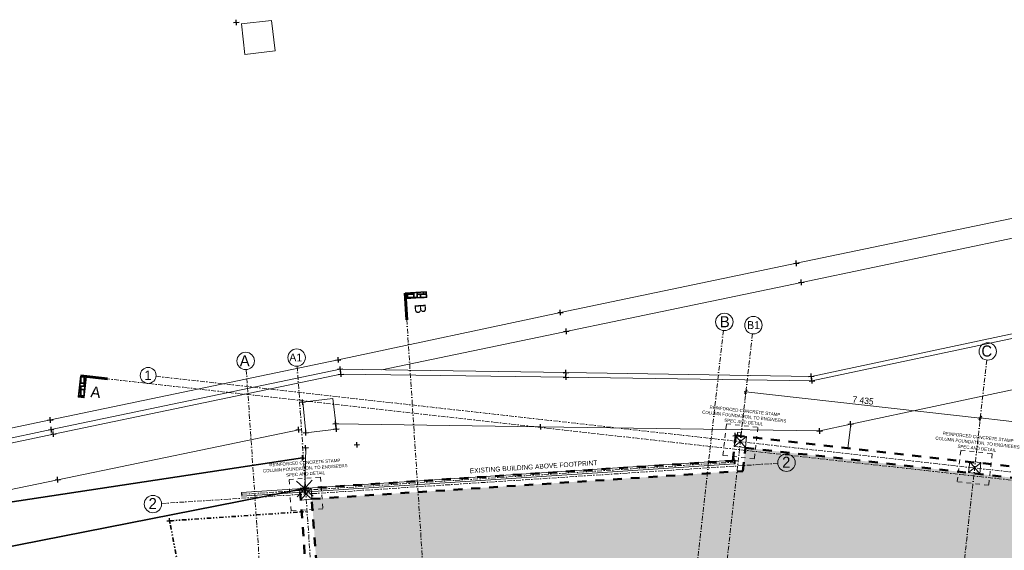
# Model space of a CAD drawing. Header units: millimetres. Extents: x -738537 to 1850049, y -250217 to 604013.
# Tile 35 of 204: x -640631 to -609588, y 90024 to 106759. Entities that reach past the tile are written whole.
import ezdxf

# ---------------------------------------------------------------- set-up
doc = ezdxf.new("R2010")
doc.units = ezdxf.units.MM
doc.header["$MEASUREMENT"] = 0
for name, pattern in [('Dashed', [280, 140, -140]), ('Dot & Dashed', [280, 150, -60, 0, -70]), ('Triple Dashed', [390, 140, -60, 35, -60, 35, -60])]:
    doc.linetypes.add(name, pattern=pattern)
for name, color, linetype, lineweight in [('0_Pen_No__161', 1, 'Continuous', 5), ('0_Pen_No__41', 7, 'Continuous', 60), ('0_Pen_No__6', 7, 'Continuous', 5), ('A_BEAMS_Pen_No__69', 255, 'Continuous', 20), ('A_BEAMS_Pen_No__90', 255, 'Continuous', 20), ('A_COLUMNS_Pen_No__84', 255, 'Continuous', 20), ('A_SURVEY_Pen_No__1', 214, 'Continuous', 35), ('A_SURVEY_Pen_No__161', 1, 'Continuous', 5), ('A_SURVEY_Pen_No__6', 7, 'Continuous', 5), ('BUILDING_Pen_No__1', 214, 'Continuous', 35), ('C-GRID _Pen_No__5', 4, 'Continuous', 5), ('C_DIMS - GA_Pen_No__6', 7, 'Continuous', 5), ('CABLE MANHOLE_Pen_No__15', 7, 'Continuous', 20), ('CABLE MANHOLE_Pen_No__9', 255, 'Continuous', 13), ('FENCE LINE_Pen_No__1', 214, 'Continuous', 35), ('FENCE LINE_Pen_No__15', 7, 'Continuous', 20), ('PALLISADE FENCE_Pen_No__1', 214, 'Continuous', 35), ('SPLITPOLE FENCE_Pen_No__2', 1, 'Continuous', 25)]:
    doc.layers.add(name, color=color, linetype=linetype, lineweight=lineweight)
for name, color, linetype, lineweight, true_color in [('0_Pen_No__171', 7, 'Continuous', 0, 0xdadada), ('0_Pen_No__28', 7, 'Continuous', 50, 0xff9390), ('ROAD_Pen_No__7', 7, 'Continuous', 5, 0x9f07ff)]:
    doc.layers.add(name, color=color, linetype=linetype, lineweight=lineweight, true_color=true_color)
for name, color, linetype in [('A_BEAMS', 7, 'Continuous'), ('A_COLUMNS', 7, 'Continuous'), ('C_DIMS - GA', 7, 'Continuous')]:
    doc.layers.add(name, color=color, linetype=linetype)
doc.styles.add('GENERATED_STYLE_1', font='GOTHIC.TTF')
doc.dimstyles.new('GENERATED_STYLE__1', dxfattribs={"dimtxt": 200, "dimasz": 95, "dimexe": 0.18, "dimexo": 90000, "dimgap": 0.09, "dimtad": 1, "dimdec": 0, "dimzin": 0, "dimdsep": 46, "dimtxsty": 'GENERATED_STYLE_1', "dimblk": 'ARROWHEAD_2', "dimblk1": 'ARROWHEAD_2', "dimblk2": 'ARROWHEAD_2', "dimcen": 0.09, "dimclrd": 7, "dimclre": 7, "dimclrt": 7, "dimadec": 0, "dimazin": 0, "dimtfac": 1, "dimtdec": 4, "dimtmove": 0, "dimatfit": 3, "dimfxl": 1, "dimtolj": 1, "dimtzin": 0, "dimarcsym": 0})
pattern_1 = [(0, (0, 0), (0, 400), [300, -100]), (0, (300, 100), (0, 400), [300, -100]), (0, (200, 200), (0, 400), [300, -100]), (0, (100, 300), (0, 400), [300, -100]), (90, (200, 0), (-400, 0), [300, -100]), (90, (100, 100), (-400, 0), [300, -100]), (90, (0, 200), (-400, 0), [300, -100]), (90, (300, 300), (-400, 0), [300, -100])]

# ---------------------------------------------------------------- blocks, each defined once
blk = doc.blocks.new('IPE Beam 20[1]', base_point=(-618094, 92805))
at = {"layer": 'A_BEAMS_Pen_No__69', "color": 255, "linetype": 'Dot & Dashed', "lineweight": 20}
blk.add_line((-618083, 92806), (-633641, 91788), dxfattribs=at)
at = {"layer": 'A_BEAMS_Pen_No__90', "color": 255, "linetype": 'Continuous', "lineweight": 20}
for p, q in [((-618098, 92865), (-633635, 91848)), ((-618098, 92865), (-618097, 92865)), ((-618090, 92746), (-618098, 92865)), ((-618078, 92867), (-618097, 92865)), ((-618093, 92809), (-618097, 92865)), ((-618078, 92867), (-618077, 92867)), ((-618074, 92810), (-618078, 92867)), ((-618069, 92747), (-618077, 92867)), ((-618090, 92746), (-633627, 91728)), ((-618093, 92809), (-618084, 92809)), ((-618093, 92802), (-618083, 92803)), ((-618089, 92746), (-618093, 92802)), ((-618090, 92746), (-618089, 92746)), ((-618070, 92747), (-618089, 92746)), ((-618084, 92809), (-618074, 92810)), ((-618083, 92803), (-618084, 92809)), ((-618073, 92804), (-618083, 92803)), ((-618070, 92747), (-618073, 92804)), ((-618070, 92747), (-618069, 92747)), ((-633641, 91785), (-633641, 91791)), ((-633641, 91791), (-633632, 91791)), ((-633631, 91785), (-633641, 91785)), ((-633627, 91728), (-633635, 91848)), ((-633635, 91848), (-633635, 91848)), ((-633632, 91791), (-633635, 91848)), ((-633628, 91728), (-633631, 91785)), ((-633628, 91728), (-633627, 91728))]:
    blk.add_line(p, q, dxfattribs=at)
blk = doc.blocks.new('Downspout 24[6]', base_point=(-617949, 93686))
at = {"layer": 'A_COLUMNS_Pen_No__84', "color": 255, "linetype": 'Continuous', "lineweight": 20, "flags": 128}
for points in [[(-617865, 93629), (-617903, 93633), (-617892, 93732), (-617996, 93744), (-618006, 93644), (-618044, 93648), (-618044, 93646), (-618005, 93642), (-617994, 93742), (-617894, 93731), (-617905, 93631), (-617865, 93627)], [(-617865, 93629), (-617903, 93633), (-617892, 93732), (-617996, 93744), (-618006, 93644), (-618044, 93648), (-618044, 93646), (-618005, 93642), (-617994, 93742), (-617894, 93731), (-617905, 93631), (-617865, 93627)], [(-617865, 93629), (-617903, 93633), (-617892, 93732), (-617996, 93744), (-618006, 93644), (-618044, 93648), (-618044, 93646), (-618005, 93642), (-617994, 93742), (-617894, 93731), (-617905, 93631), (-617865, 93627)], [(-617865, 93629), (-617903, 93633), (-617892, 93732), (-617996, 93744), (-618006, 93644), (-618044, 93648), (-618044, 93646), (-618005, 93642), (-617994, 93742), (-617894, 93731), (-617905, 93631), (-617865, 93627)], [(-617865, 93629), (-617903, 93633), (-617892, 93732), (-617996, 93744), (-618006, 93644), (-618044, 93648), (-618044, 93646), (-618005, 93642), (-617994, 93742), (-617894, 93731), (-617905, 93631), (-617865, 93627)], [(-617865, 93629), (-617903, 93633), (-617892, 93732), (-617996, 93744), (-618006, 93644), (-618044, 93648), (-618044, 93646), (-618005, 93642), (-617994, 93742), (-617894, 93731), (-617905, 93631), (-617865, 93627)], [(-617905, 93631), (-617894, 93731), (-617994, 93742), (-618005, 93642)]]:
    blk.add_lwpolyline(points, close=True, dxfattribs=at)
blk = doc.blocks.new('*D222')
at = {"layer": 'C_DIMS - GA_Pen_No__6', "color": 7, "linetype": 'Continuous', "lineweight": 5, "transparency": 16777216}
for p, q in [((-610345, 94200), (-610406, 94207)), ((-610302, 94258), (-610388, 94142)), ((-610334, 94293), (-610355, 94107)), ((-602892, 93365), (-610345, 94200)), ((-602881, 93458), (-602902, 93272)), ((-602934, 93307), (-602849, 93423)), ((-602831, 93358), (-602892, 93365))]:
    blk.add_line(p, q, dxfattribs=at)
at = {"layer": 'C_DIMS - GA_Pen_No__6', "color": 7, "lineweight": 5, "transparency": 16777216, "insert": (-606964, 93861), "char_height": 200, "attachment_point": 7, "rotation": 353.6078, "style": 'GENERATED_STYLE_1'}
blk.add_mtext('\\A1;{\\pql;\\fCentury Gothic|b0|i0|c0|p34;7\xa0500}', dxfattribs=at)
blk = doc.blocks.new('ARROWHEAD_2')
at = {"color": 0, "linetype": 'Continuous', "lineweight": 0}
for p, q in [((0, 0), (-1, 0)), ((-0.38, -0.66), (0.38, 0.66))]:
    blk.add_line(p, q, dxfattribs=at)
blk = doc.blocks.new('*D223')
at = {"layer": 'C_DIMS - GA_Pen_No__6', "color": 7, "linetype": 'Continuous', "lineweight": 5, "transparency": 16777216}
for p, q in [((-617734, 95023), (-617795, 95030)), ((-617692, 95081), (-617777, 94965)), ((-617724, 95116), (-617745, 94930)), ((-610345, 94194), (-617734, 95023)), ((-610388, 94136), (-610303, 94252)), ((-610335, 94287), (-610356, 94101)), ((-610285, 94187), (-610345, 94194))]:
    blk.add_line(p, q, dxfattribs=at)
at = {"layer": 'C_DIMS - GA_Pen_No__6', "color": 7, "lineweight": 5, "transparency": 16777216, "insert": (-614385, 94687), "char_height": 200, "attachment_point": 7, "rotation": 353.6012, "style": 'GENERATED_STYLE_1'}
blk.add_mtext('\\A1;{\\pql;\\fCentury Gothic|b0|i0|c0|p34;7\xa0435}', dxfattribs=at)

msp = doc.modelspace()

# ---------------------------------------------------------------- hatches: boundary and pattern name
at = {"layer": '0_Pen_No__171', "linetype": 'Continuous', "lineweight": 0, "true_color": 0xdadada}
h = msp.add_hatch(dxfattribs=at)
h.set_pattern_fill('EARTH', color=254, style=0, pattern_type=2)
h.set_pattern_definition([(45, (0, 0), (-275.77163, 275.77163), []), (45, (-91.9, 91.9), (-551.5433, 551.5433), []), (45, (-183.85, 183.85), (-551.5433, 551.5433), []), (135, (-275.77, 275.77), (91.923878, 91.923878), [389.99999, -389.99999])])
h.paths.add_polyline_path([(-631238.6, 89036.3), (-631416.2, 91643.8), (-617835.3, 92530.2), (-617753.3, 93259.2), (-588579.2, 89990.2), (-588759.4, 89019.1), (-590040.8, 82079.1), (-593210.4, 82111.5), (-600415.6, 82185.1), (-600427.4, 82955.9), (-621103.7, 82547.9), (-621076.1, 81700.6), (-629509.8, 81186.9), (-630697.2, 80950.3), (-631025.7, 85774.3), (-632625.9, 85665.4), (-632847.9, 88926.8)])
at = {"layer": 'A_SURVEY_Pen_No__1', "linetype": 'Continuous', "lineweight": 35}
h = msp.add_hatch(dxfattribs=at)
h.set_pattern_fill('PATTERN__PAVING', color=214, style=0, pattern_type=2)
h.set_pattern_definition(pattern_1)
h.paths.add_polyline_path([(-628481.7, 98132.3), (-627815.9, 98175.7), (-627804.8, 98005.4), (-628470.6, 97962)])
h = msp.add_hatch(dxfattribs=at)
h.set_pattern_fill('PATTERN__PAVING', color=214, style=0, pattern_type=2)
h.set_pattern_definition(pattern_1)
h.paths.add_polyline_path([(-638703.2, 95524.4), (-638777.4, 94861.4), (-638607.8, 94842.4), (-638533.6, 95505.4)])

# ---------------------------------------------------------------- linework, layer by layer
at = {"layer": '0_Pen_No__161', "color": 1, "linetype": 'Continuous', "lineweight": 5}
for p, q in [((-618109.6, 93302), (-617713.2, 93615.8)), ((-617752.8, 93262), (-618069.9, 93655.7)), ((-610363.7, 92433.3), (-610680.8, 92827.1)), ((-610720.4, 92473.3), (-610324, 92787.1)), ((-631416.4, 91633.9), (-631798.7, 91964.7)), ((-631774.5, 91609.5), (-631440.6, 91989))]:
    msp.add_line(p, q, dxfattribs=at)
for points in [[(-618066.6, 93658.4), (-617712.8, 93618.7), (-617752.8, 93262), (-618106.6, 93301.6)], [(-610677.5, 92829.7), (-610323.7, 92790.1), (-610363.7, 92433.3), (-610717.5, 92473)], [(-631798.7, 91964.7), (-631440.6, 91989), (-631416.4, 91633.9), (-631774.5, 91609.5)]]:
    msp.add_lwpolyline(points, close=True, dxfattribs=at)
at = {"layer": '0_Pen_No__28', "color": 21, "linetype": 'Dashed', "lineweight": 50, "ltscale": 2, "true_color": 0xff9390}
for points in [[(-588172.2, 90291.8), (-588245.1, 89899.5), (-589695.7, 82082.6), (-589699.3, 81730.6), (-619887.8, 82039.1), (-619836.2, 81394.8), (-631020.6, 80584.2), (-631338.3, 85407.6), (-632947.2, 85301.4), (-633212.6, 89247.7), (-631607.2, 89357), (-631791.9, 91965.1), (-618146.2, 92850.5), (-618057.7, 93640.4)], [(-588579.2, 89990.2), (-588584.3, 89962.5), (-590040.4, 82116.1), (-590040.8, 82079.1), (-620261.9, 82387.9), (-620211, 81753.3), (-630700.5, 80998.2), (-631017.5, 85774.5), (-632626.1, 85668.4), (-632845.3, 88926.9), (-631238.6, 89036.3), (-631423.2, 91643.3), (-617835.5, 92525), (-617753.2, 93259.2)]]:
    msp.add_lwpolyline(points, close=True, dxfattribs=at)
at = {"layer": '0_Pen_No__41', "color": 7, "linetype": 'Continuous', "lineweight": 60}
for p, q in [((-628481.7, 98132.3), (-628426.7, 97290.5)), ((-638703.2, 95524.4), (-637864.8, 95430.4))]:
    msp.add_line(p, q, dxfattribs=at)
at = {"layer": '0_Pen_No__6', "color": 7, "linetype": 'Dashed', "lineweight": 5}
for points in [[(-618349.9, 94013.1), (-617358.1, 93902), (-617469.5, 92907.2), (-618461.3, 93018.4)], [(-610960.7, 93184.5), (-609969, 93073.3), (-610080.4, 92078.6), (-611072.2, 92189.7)], [(-632140.3, 92262.6), (-631142.6, 92330.6), (-631074.8, 91335.9), (-632072.5, 91267.9)]]:
    msp.add_lwpolyline(points, close=True, dxfattribs=at)
at = {"layer": 'A_SURVEY_Pen_No__1', "color": 214, "linetype": 'Continuous', "lineweight": 35, "flags": 128}
for points in [[(-628481.7, 98132.3), (-627815.9, 98175.7), (-627804.8, 98005.4), (-628470.6, 97962)], [(-638703.2, 95524.4), (-638777.4, 94861.4), (-638607.8, 94842.4), (-638533.6, 95505.4)]]:
    msp.add_lwpolyline(points, close=True, dxfattribs=at)
at = {"layer": 'BUILDING_Pen_No__1', "color": 214, "linetype": 'Triple Dashed', "lineweight": 35}
for p, q in [((-635903.3, 90953.8), (-631596.1, 91247)), ((-635414.3, 88377.5), (-635903.3, 90953.8))]:
    msp.add_line(p, q, dxfattribs=at)
at = {"layer": 'C-GRID _Pen_No__5', "color": 4, "linetype": 'Dot & Dashed', "lineweight": 5}
for p, q in [((-628426.7, 97290.5), (-627154.7, 77800.1)), ((-618446.1, 96954.7), (-620485.1, 78756.8)), ((-618446.1, 96954.7), (-618446.1, 96954.7)), ((-617529.8, 96850.4), (-619568.9, 78652.5)), ((-617529.8, 96850.4), (-617529.8, 96850.4)), ((-610140.6, 96022.6), (-612179.7, 77824.7)), ((-610140.6, 96022.6), (-610140.6, 96022.6)), ((-633488, 95722.3), (-632251.5, 77561.9)), ((-633488, 95722.3), (-633488, 95722.3)), ((-631881.8, 95827.4), (-630645.4, 77667)), ((-631881.8, 95827.4), (-631881.8, 95827.4)), ((-579331.8, 88871.8), (-637864.8, 95430.4)), ((-636331.8, 95512.3), (-579431.8, 89136.7)), ((-636331.8, 95512.3), (-636331.8, 95512.3)), ((-636156.7, 91500.9), (-616730.9, 92768.7)), ((-616730.9, 92768.7), (-616730.9, 92768.7)), ((-636156.7, 91500.9), (-636156.7, 91500.9))]:
    msp.add_line(p, q, dxfattribs=at)
at = {"layer": 'C-GRID _Pen_No__5', "color": 4, "linetype": 'Continuous', "lineweight": 5}
for centre, radius in [((-618415.4, 97228), 275), ((-617499.2, 97123.7), 275), ((-610110, 96295.9), 275), ((-633506.6, 95996.6), 275), ((-631900.5, 96101.7), 275), ((-636580.2, 95540.2), 250), ((-616456.5, 92786.6), 275), ((-636431.1, 91483), 275)]:
    msp.add_circle(centre, radius, dxfattribs=at)
at = {"layer": 'CABLE MANHOLE_Pen_No__15', "color": 7, "linetype": 'Continuous', "lineweight": 20}
for p, q in [((-632688.6, 106737.4), (-633650.6, 106623.3)), ((-633536.5, 105661), (-633635.7, 106624.9)), ((-632574.4, 105775.2), (-632688.6, 106737.4)), ((-632574.4, 105775.2), (-633536.5, 105661)), ((-630762.1, 94809.9), (-631724.2, 94695.8)), ((-631610, 93733.5), (-631709.2, 94697.5)), ((-630648, 93847.7), (-630762.1, 94809.9)), ((-630648, 93847.7), (-631610, 93733.5))]:
    msp.add_line(p, q, dxfattribs=at)
at = {"layer": 'CABLE MANHOLE_Pen_No__9', "color": 255, "linetype": 'Continuous', "lineweight": 13}
for p, q in [((-614430.6, 94007.2), (-614520, 93230.9)), ((-631613.8, 93257.6), (-631645.3, 91969.7))]:
    msp.add_line(p, q, dxfattribs=at)
at = {"layer": 'FENCE LINE_Pen_No__1', "color": 214, "linetype": 'Continuous', "lineweight": 35}
msp.add_line((-652409, 87887.1), (-631645.3, 91969.7), dxfattribs=at)
at = {"layer": 'FENCE LINE_Pen_No__15', "color": 7, "linetype": 'Continuous', "lineweight": 20}
for p, q in [((-631381.5, 91734.3), (-631909.2, 92205)), ((-631410, 92233.5), (-631880.6, 91705.8))]:
    msp.add_line(p, q, dxfattribs=at)
at = {"layer": 'PALLISADE FENCE_Pen_No__1', "color": 18, "linetype": 'Continuous', "lineweight": 35, "true_color": 0x000000}
msp.add_line((-631714.9, 92940.3), (-641401.6, 91468.6), dxfattribs=at)
at = {"layer": 'ROAD_Pen_No__7', "color": 18, "linetype": 'Continuous', "lineweight": 5, "true_color": 0x000000}
for p, q in [((-609163.4, 100526.7), (-616141, 99076.8)), ((-609076.4, 99917.7), (-615986.2, 98473.6)), ((-616141, 99076.8), (-623582.4, 97524.2)), ((-615986.2, 98473.6), (-629214.8, 95718.9)), ((-623582.4, 97524.2), (-630589.5, 96029.6)), ((-607868.5, 97169.2), (-615670.4, 95508.8)), ((-607867.6, 97014), (-615652.4, 95368.6)), ((-630589.5, 96029.6), (-639664.1, 94135.2)), ((-630525.8, 95738.7), (-639636.6, 93830.3)), ((-623406, 95631.2), (-630525.8, 95738.7)), ((-615670.4, 95508.8), (-623406, 95631.2)), ((-630501.6, 95577.9), (-639567.5, 93689)), ((-623408.6, 95483.8), (-630501.6, 95577.9)), ((-615652.4, 95368.6), (-623408.6, 95483.8)), ((-607485.3, 95478.3), (-614430.6, 94007.2)), ((-639664.1, 94135.2), (-655260.7, 90864)), ((-655218, 90554), (-639636.6, 93830.3)), ((-631834.8, 93828.9), (-639431.1, 92251.4)), ((-624208.5, 93917.6), (-630667.6, 94015.8)), ((-615407.7, 93789), (-624208.5, 93917.6)), ((-614430.6, 94007.2), (-615407.7, 93789)), ((-639567.5, 93689), (-655210.8, 90394.1)), ((-639431.1, 92251.4), (-652596.8, 89487.9))]:
    msp.add_line(p, q, dxfattribs=at)
at = {"layer": 'SPLITPOLE FENCE_Pen_No__2', "color": 1, "linetype": 'Continuous', "lineweight": 25}
for p, q in [((-633887.4, 106667.6), (-633713.8, 106677.5)), ((-633795.6, 106585.7), (-633805.6, 106759.4)), ((-616227.8, 99071.8), (-616054.1, 99081.8)), ((-616136, 98990), (-616145.9, 99163.6)), ((-616073.1, 98468.7), (-615899.4, 98478.6)), ((-615981.3, 98386.8), (-615991.2, 98560.5)), ((-623669.2, 97519.3), (-623495.6, 97529.2)), ((-623577.5, 97437.4), (-623587.4, 97611)), ((-623481, 96926), (-623307.4, 96936)), ((-623389.3, 96844.2), (-623399.2, 97017.8)), ((-630676.3, 96024.6), (-630502.7, 96034.5)), ((-630584.5, 95942.8), (-630594.5, 96116.4)), ((-630612.6, 95733.8), (-630439, 95743.7)), ((-630520.8, 95651.9), (-630530.7, 95825.6)), ((-630496.6, 95491.1), (-630506.5, 95664.7)), ((-623492.8, 95626.3), (-623319.2, 95636.2)), ((-623401, 95544.4), (-623411, 95718)), ((-630588.4, 95572.9), (-630414.7, 95582.8)), ((-623495.4, 95478.9), (-623321.8, 95488.8)), ((-623403.6, 95397), (-623413.6, 95570.6)), ((-615757.2, 95503.9), (-615583.6, 95513.8)), ((-615739.2, 95363.7), (-615565.5, 95373.6)), ((-615665.4, 95422), (-615675.4, 95595.7)), ((-615647.4, 95281.8), (-615657.3, 95455.5)), ((-631796, 94692.5), (-631622.4, 94702.4)), ((-631704.3, 94610.6), (-631714.2, 94784.3)), ((-639750.9, 94130.2), (-639577.3, 94140.2)), ((-639659.1, 94048.4), (-639669.1, 94222)), ((-630662.6, 93929), (-630672.6, 94102.6)), ((-614425.6, 93920.4), (-614435.6, 94094)), ((-639723.5, 93825.3), (-639549.8, 93835.2)), ((-639631.7, 93743.4), (-639641.6, 93917.1)), ((-639562.5, 93602.2), (-639572.4, 93775.8)), ((-631921.6, 93823.9), (-631748, 93833.8)), ((-631829.9, 93742.1), (-631839.8, 93915.7)), ((-631605.1, 93646.7), (-631615, 93820.4)), ((-630754.4, 94010.9), (-630580.8, 94020.8)), ((-630734.8, 93842.7), (-630561.2, 93852.6)), ((-630643, 93760.9), (-630652.9, 93934.5)), ((-624295.3, 93912.6), (-624121.6, 93922.6)), ((-624203.5, 93830.8), (-624213.4, 94004.4)), ((-615494.6, 93784.1), (-615320.9, 93794)), ((-615402.8, 93702.2), (-615412.7, 93875.8)), ((-614517.4, 94002.2), (-614343.8, 94012.2)), ((-639654.3, 93684), (-639480.7, 93693.9)), ((-631696.8, 93728.6), (-631523.2, 93738.5)), ((-618151.3, 93634.1), (-617977.7, 93644)), ((-618059.5, 93552.2), (-618069.5, 93725.9)), ((-631700.7, 93252.6), (-631527, 93262.5)), ((-631608.9, 93170.7), (-631618.8, 93344.4)), ((-630088.4, 93346.8), (-629914.8, 93356.8)), ((-629996.6, 93265), (-630006.6, 93438.6)), ((-631801.7, 92935.3), (-631628.1, 92945.2)), ((-631709.9, 92853.5), (-631719.9, 93027.1)), ((-618182.5, 92849), (-618008.9, 92859)), ((-618090.8, 92767.2), (-618100.7, 92940.8)), ((-639517.9, 92246.5), (-639344.3, 92256.4)), ((-639426.2, 92164.6), (-639436.1, 92338.2)), ((-631732.1, 91964.7), (-631558.5, 91974.6)), ((-631640.4, 91882.8), (-631650.3, 92056.5)), ((-635990.1, 90948.8), (-635816.5, 90958.8)), ((-635898.3, 90867), (-635908.2, 91040.6))]:
    msp.add_line(p, q, dxfattribs=at)

# ---------------------------------------------------------------- block references
at = {"layer": 'A_BEAMS', "color": 5, "linetype": 'Continuous', "lineweight": 5}
msp.add_blockref('IPE Beam 20[1]', (-618093.7, 92805.4), dxfattribs=at)
at = {"layer": 'A_COLUMNS', "color": 5, "linetype": 'Continuous', "lineweight": 5}
msp.add_blockref('Downspout 24[6]', (-617949.5, 93686.4), dxfattribs=at)

# ---------------------------------------------------------------- texts
at = {"layer": 'A_SURVEY_Pen_No__161', "color": 1, "linetype": 'Continuous', "lineweight": 5, "insert": (-624429.8, 92657.3), "char_height": 150, "attachment_point": 5, "rotation": 3.71253, "style": 'GENERATED_STYLE_1'}
msp.add_mtext('\\A1;{\\pqc;\\fCentury Gothic|b0|i0|c0|p34;EXISTING\\fCentury Gothic|b0|i0|c0|p34; BUILDING ABOVE FOOTPRINT}', dxfattribs=at)
at = {"layer": 'A_SURVEY_Pen_No__6', "color": 7, "linetype": 'Continuous', "lineweight": 5, "char_height": 350, "attachment_point": 5, "style": 'GENERATED_STYLE_1'}
for s, insert, rotation in [('\\A1;{\\pqc;\\fCentury Gothic|b0|i0|c0|p34;B}', (-627998.3, 97642.1), 273.73419), ('\\A1;{\\pqc;\\fCentury Gothic|b0|i0|c0|p34;A}', (-638236.5, 95013.6), 353.60664)]:
    msp.add_mtext(s, dxfattribs=dict(at, insert=insert, rotation=rotation))
at = {"layer": 'A_SURVEY_Pen_No__6', "color": 7, "linetype": 'Continuous', "lineweight": 5, "char_height": 100, "width": 2616.67, "attachment_point": 5, "line_spacing_factor": 1.065341, "style": 'GENERATED_STYLE_1'}
for insert, rotation in [((-617785.1, 94243.9), 353.82786), ((-610432.2, 93420), 353.82786), ((-631629.5, 92612.8), 3.71253)]:
    msp.add_mtext('\\A1;{\\pqc;\\fCentury Gothic|b0|i0|c0|p34;REINFORCED CONCRETE \\fCentury Gothic|b0|i0|c0|p34;STAMP COLUMN\\fCentury Gothic|b0|i0|c0|p34; FOUNDATION, TO ENGINEERS SPEC AND DETAIL}', dxfattribs=dict(at, insert=insert, rotation=rotation))
at = {"layer": 'C-GRID _Pen_No__5', "color": 4, "linetype": 'Continuous', "lineweight": 5, "attachment_point": 1, "style": 'GENERATED_STYLE_1'}
for s, insert, char_height in [('\\A1;{\\pql;\\pt0;\\fCentury Gothic|b0|i0|c0|p34;B}', (-618557.1, 97408), 350), ('\\A1;{\\pql;\\pt0;\\fCentury Gothic|b0|i0|c0|p34;B1}', (-617698, 97252.3), 250), ('\\A1;{\\pql;\\pt0;\\fCentury Gothic|b0|i0|c0|p34;C}', (-610310.9, 96484.8), 350), ('\\A1;{\\pql;\\pt0;\\fCentury Gothic|b0|i0|c0|p34;A}', (-633692.7, 96176.7), 350), ('\\A1;{\\pql;\\pt0;\\fCentury Gothic|b0|i0|c0|p34;A1}', (-632131.1, 96230.3), 250), ('\\A1;{\\pql;\\pt0;\\fCentury Gothic|b0|i0|c0|p34;1}', (-636697.4, 95694.5), 300), ('\\A1;{\\pql;\\pt0;\\fCentury Gothic|b0|i0|c0|p34;2}', (-616593.2, 92975.6), 350), ('\\A1;{\\pql;\\pt0;\\fCentury Gothic|b0|i0|c0|p34;2}', (-636567.8, 91671.9), 350)]:
    msp.add_mtext(s, dxfattribs=dict(at, insert=insert, char_height=char_height))

# ---------------------------------------------------------------- dimensions: what is measured, and where the dimension line sits
at = {"layer": 'C_DIMS - GA', "color": 7, "linetype": 'Continuous', "lineweight": 5}
for base, p1, p2, angle, picture, middle, turn in [((-617734.5, 95022.8), (-610500.6, 92809.9), (-617889.7, 93638.6), 173.60116, '*D223', (-614032.7, 94748.5), 353.60116), ((-610344.9, 94199.8), (-603047.2, 91974.9), (-610500.6, 92809.9), 173.60781, '*D222', (-606611, 93922.4), 353.60781)]:
    dim = msp.add_linear_dim(base=base, p1=p1, p2=p2, angle=angle, dimstyle='GENERATED_STYLE__1', dxfattribs=at)
    dim.commit()
    dim.dimension.update_dxf_attribs({"geometry": picture, "text_midpoint": middle, "dimtype": 160, "text_rotation": turn})

doc.saveas('drawing.dxf')
